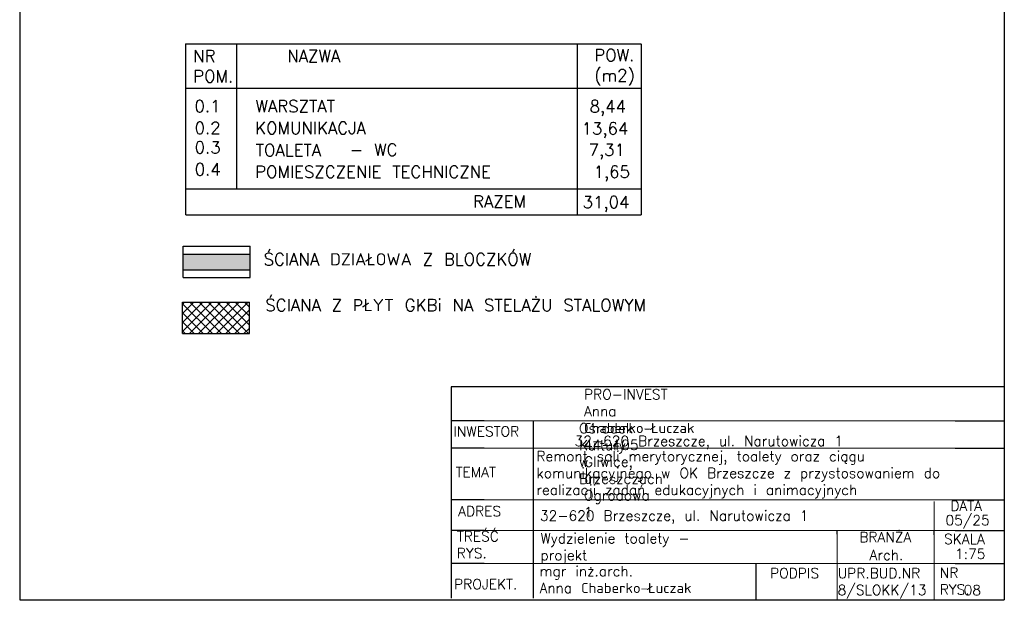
# Model space of a CAD drawing. Header units: millimetres. Extents: x -155361 to 49141, y -33787 to 6941.
# Tile 9 of 44: x -26083 to -25108, y 2489 to 3078. Entities that reach past the tile are written whole.
import ezdxf

# ---------------------------------------------------------------- set-up
doc = ezdxf.new("R2010")
doc.units = ezdxf.units.MM
doc.layers.add('P', color=250, linetype='Continuous', lineweight=100)
doc.styles.get("Standard").update_dxf_attribs({"font": 'txt.shx'})

msp = doc.modelspace()

# ---------------------------------------------------------------- hatches: boundary and pattern name
msp.add_hatch(color=9).paths.add_polyline_path([(-25855.11, 2830.36), (-25855.11, 2845.96), (-25921.45, 2845.96), (-25921.45, 2830.36)])
h = msp.add_hatch()
h.set_pattern_fill('ANSI37', color=256, scale=2, style=0)
h.set_pattern_definition([(45, (-2981.803, 259.5424), (-4.490128, 4.490128), []), (135, (-2981.803, 259.5424), (-4.490128, -4.490128), [])])
h.paths.add_polyline_path([(-25922.23, 2767.15), (-25922.23, 2798.34), (-25855.89, 2798.34), (-25855.89, 2767.15)])

# ---------------------------------------------------------------- linework, layer by layer
for p, q in [((-26083.32, 3811.68), (-26083.32, 2503.5)), ((-25108.48, 3811.68), (-25108.48, 2503.5)), ((-25919.06, 3054.29), (-25468.32, 3054.29)), ((-25919.06, 3054.29), (-25919.06, 2884.86)), ((-25868.7, 3054.29), (-25868.7, 2910.58)), ((-25531.26, 3054.29), (-25531.26, 2884.86)), ((-25468.04, 3054.29), (-25468.04, 2884.86)), ((-25919.06, 3010.19), (-25468.32, 3010.19)), ((-25919.06, 2910.58), (-25468.32, 2910.58)), ((-25918.78, 2884.86), (-25468.04, 2884.86)), ((-25921.45, 2822.64), (-25921.45, 2853.83)), ((-25921.45, 2853.83), (-25855.11, 2853.83)), ((-25855.11, 2822.64), (-25855.11, 2853.83)), ((-25921.45, 2845.96), (-25855.11, 2845.96)), ((-25921.45, 2830.36), (-25855.11, 2830.36)), ((-25921.45, 2822.64), (-25855.11, 2822.64)), ((-25922.23, 2767.15), (-25922.23, 2798.34)), ((-25922.23, 2798.34), (-25855.89, 2798.34)), ((-25855.89, 2767.15), (-25855.89, 2798.34)), ((-25922.23, 2767.15), (-25855.89, 2767.15)), ((-25656.1, 2714.54), (-25656.1, 2505.15)), ((-25623.35, 2714.54), (-25656.1, 2714.54)), ((-25108.48, 2714.54), (-25623.35, 2714.54)), ((-25623.35, 2680.83), (-25656.1, 2680.83)), ((-25574.53, 2674.86), (-25574.53, 2680.83)), ((-25157.06, 2680.83), (-25108.48, 2680.83)), ((-25574.53, 2505.15), (-25574.53, 2674.86)), ((-25623.35, 2653.72), (-25656.1, 2653.72)), ((-25157.06, 2653.72), (-25108.48, 2653.72)), ((-25623.35, 2602.57), (-25656.1, 2602.57)), ((-25157.06, 2602.57), (-25108.48, 2602.57)), ((-25623.35, 2572.15), (-25656.1, 2572.15)), ((-25274.1, 2568.68), (-25274.1, 2572.15)), ((-25177.94, 2568.08), (-25177.94, 2572.15)), ((-25157.06, 2572.15), (-25108.48, 2572.15)), ((-25623.35, 2539.53), (-25656.1, 2539.53)), ((-25354.64, 2539.53), (-25354.64, 2503.5)), ((-25157.06, 2539.53), (-25108.48, 2539.53)), ((-26083.32, 2503.5), (-25108.48, 2503.5)), ((-25157.06, 2503.5), (-25108.48, 2503.5))]:
    msp.add_line(p, q)
at = {"color": 0, "lineweight": 13}
for p, q in [((-25623.35, 2680.83), (-25157.06, 2680.83)), ((-25623.35, 2653.72), (-25157.06, 2653.72)), ((-25623.35, 2602.57), (-25157.06, 2602.57)), ((-25177.94, 2600.91), (-25177.94, 2503.5)), ((-25623.35, 2572.15), (-25157.06, 2572.15)), ((-25274.1, 2568.68), (-25274.1, 2503.5)), ((-25623.35, 2539.53), (-25157.06, 2539.53)), ((-25623.35, 2503.5), (-25157.06, 2503.5))]:
    msp.add_line(p, q, dxfattribs=at)
at = {"color": 0}
msp.add_line((-25574.77, 2503.5), (-25108.48, 2503.5), dxfattribs=at)

# ---------------------------------------------------------------- texts
at = {"attachment_point": 1}
for s, insert, char_height, width in [('NR \\PPOM.', (-25911.53, 3048.02), 12, 27.289), ('NAZWA', (-25818.37, 3048.08), 12, 11.292), ('POW.\\P(m2)', (-25514.43, 3048.92), 12, 15.997), ('0.1', (-25910.22, 2998.44), 12, 3.7432), ('WARSZTAT', (-25849.87, 2998.37), 12, 4.3191), ('8,44', (-25519.04, 2998.25), 12, 5.2851), ('0.2', (-25910.11, 2976.9), 12, 2.5914), ('KOMUNIKACJA', (-25850.14, 2976.81), 12, 5.1829), ('13,64', (-25526.99, 2976.38), 12, 4.3963), ('0.3', (-25910.07, 2957.54), 12, 3.9591), ('TOALETA', (-25849.65, 2954.87), 12, 7.4864), ('- WC', (-25756.56, 2955.25), 12, 56.5663), ('7,31', (-25520.08, 2955.25), 12, 5.6375), ('0.4 ', (-25910, 2935.82), 12, 2.1775), ('POMIESZCZENIE TECHNICZNE', (-25850.15, 2933.4), 12, 291.1755), ('1,65', (-25515.16, 2933.47), 12, 1.2212), ('31,04', (-25525.93, 2903.41), 12, 4.2742), ('ŚCIANA DZIAŁOWA Z BLOCZKÓW ', (-25841.82, 2846.8), 12, 415.012), ('ŚCIANA Z PŁYT GKBi NA STELAŻU STALOWYM ', (-25840.14, 2801.45), 12, 379.0599), ('PRO-INVEST Anna Chaberko-Łuczak\\P   44-105 Gliwice, ul. Ogrodowa 1', (-25524.62, 2712.07), 10, 0.4736), ('Ośrodek Kultury w Brzeszczach', (-25529.56, 2678.48), 10, 0.6297), ('32-620 Brzeszcze, ul. Narutowicza 1', (-25533.97, 2665.89), 10, 398.6261), ('Remont sali merytorycznej, toalety oraz ciągu komunikacyjnego w OK Brzeszcze z przystosowaniem do realizacji zadań edukacyjnych i animacyjnych', (-25571.75, 2650.78), 10, 466.0084), ('DATA', (-25161.91, 2601.63), 10, 16.9355), ('32-620 Brzeszcze, ul. Narutowicza 1', (-25568.21, 2591.9), 10, 398.6261), ('05/25', (-25166.75, 2587.4), 10, 5.4118), ('1:75', (-25157.24, 2554.03), 10, 0.4308), ('PODPIS', (-25340.35, 2534.94), 10, 9.018), ('PROJEKT.', (-25653.18, 2524.05), 10, 10.4049), ('08', (-25148.7, 2518.19), 10, 6.7166)]:
    msp.add_mtext(s, dxfattribs=dict(at, insert=insert, char_height=char_height, width=width))
for s, insert, char_height in [('RAZEM', (-25634.5, 2903.98), 12), ('TREŚĆ\\PRYS.', (-25650.48, 2571.48), 10), ('Wydzielenie toalety -\\Pprojekt', (-25567.71, 2569.43), 10)]:
    msp.add_mtext(s, dxfattribs=dict(at, insert=insert, char_height=char_height))
at = {"lineweight": 13, "char_height": 10, "attachment_point": 1}
for s, insert in [('INWESTOR', (-25653.9, 2675.36)), ('BRANŻA', (-25251.98, 2570.65)), ('SKALA', (-25168.11, 2568.78)), ('Arch.', (-25241.91, 2552.98))]:
    msp.add_mtext(s, dxfattribs=dict(at, insert=insert))
at = {"color": 0, "lineweight": 13, "char_height": 10, "attachment_point": 1}
for s, insert in [('TEMAT', (-25651.73, 2635.03)), ('ADRES', (-25649.14, 2596.42)), ('mgr inż.arch. \\PAnna Chaberko-Łuczak', (-25568.6, 2536.97))]:
    msp.add_mtext(s, dxfattribs=dict(at, insert=insert))
at = {"lineweight": 13, "insert": (-25172.4, 2535.4), "char_height": 10, "width": 0.3424, "attachment_point": 1}
msp.add_mtext('NR RYS.\\P  ', dxfattribs=at)
at = {"layer": 'P', "color": 0, "linetype": 'Continuous', "lineweight": 13, "insert": (-25273.46, 2534.99), "char_height": 10, "width": 0.2902, "attachment_point": 1}
msp.add_mtext(' UPR.BUD.NR\\P8/SLOKK/13', dxfattribs=at)

doc.saveas('drawing.dxf')
